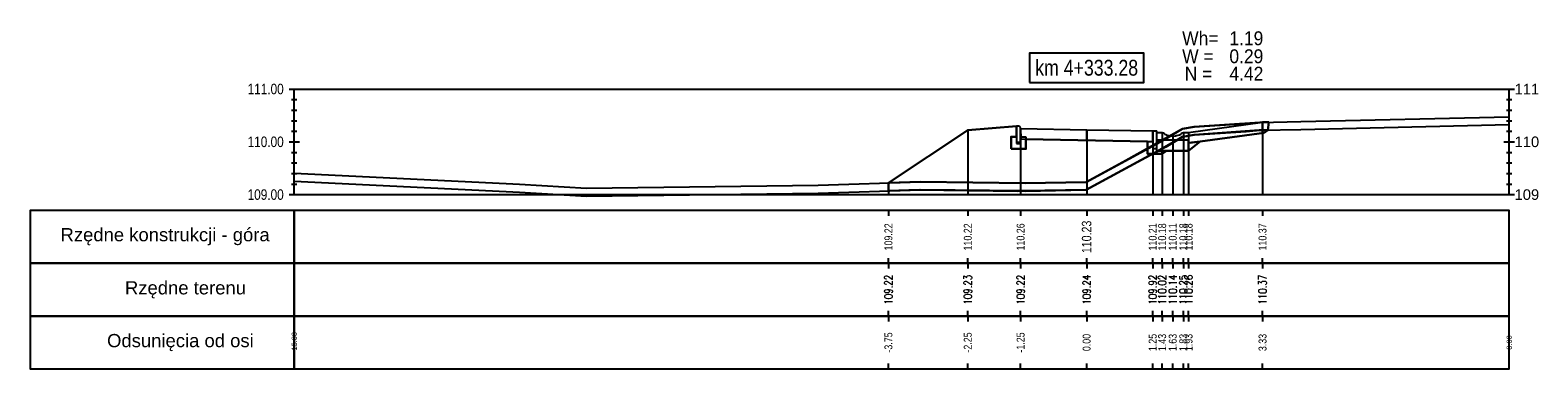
# Model space of a CAD drawing. Extents: x 7537626 to 7538805, y 5722894 to 5725486.
# Tile 41 of 105: x 7538292.07 to 7538320.61, y 5725327.01 to 5725333.43. Entities that reach past the tile are written whole.
import ezdxf

# ---------------------------------------------------------------- set-up
doc = ezdxf.new("R2010")
doc.units = 0
for name, color, linetype in [('C-DROGI-PROFILE', 7, 'Continuous'), ('C-DROGI-PROFILE-ETYKIETY', 7, 'Continuous'), ('C-DROGI-PRZEKROJE-ETYKIETY', 7, 'Continuous'), ('C-POPRZECZKA-przekrój', 2, 'Continuous'), ('C-POPRZECZKA-widok', 1, 'Continuous')]:
    doc.layers.add(name, color=color, linetype=linetype)
doc.layers.add('C-humus', color=7, linetype='Continuous', true_color=0x003df5)
doc.layers.add('C-Teren', color=7, linetype='Continuous', true_color=0x008521)
for name, color, linetype, lineweight, plot in [('D-1.pow. hum.', 7, 'Continuous', 30, False), ('D-2.wykop', 30, 'Continuous', 30, False), ('D-3.nasyp', 4, 'Continuous', 30, False)]:
    doc.layers.add(name, color=color, linetype=linetype, lineweight=lineweight, plot=plot)
doc.layers.add('D-roboty-ziemne-opis', color=2, linetype='Continuous', lineweight=30)
doc.styles.add('2mm08', font='arial.ttf', dxfattribs={"width": 0.8})
doc.styles.get("Standard").update_dxf_attribs({"font": 'arial.ttf'})

msp = doc.modelspace()

# ---------------------------------------------------------------- linework, layer by layer
at = {"layer": 'C-DROGI-PROFILE', "color": 7, "linetype": 'Continuous', "lineweight": -3}
for p, q in [((7538308.314, 5725330.009), (7538308.314, 5725329.909)), ((7538309.816, 5725330.009), (7538309.816, 5725329.909)), ((7538310.816, 5725330.009), (7538310.816, 5725329.909)), ((7538312.066, 5725330.009), (7538312.066, 5725329.909)), ((7538313.316, 5725330.009), (7538313.316, 5725329.909)), ((7538313.496, 5725330.009), (7538313.496, 5725329.909)), ((7538313.696, 5725330.009), (7538313.696, 5725329.909)), ((7538313.896, 5725330.009), (7538313.896, 5725329.909)), ((7538313.996, 5725330.009), (7538313.996, 5725329.909)), ((7538315.396, 5725330.009), (7538315.396, 5725329.909)), ((7538308.314, 5725329.009), (7538308.314, 5725329.109)), ((7538308.314, 5725329.009), (7538308.314, 5725328.909)), ((7538309.816, 5725329.009), (7538309.816, 5725329.109)), ((7538309.816, 5725329.009), (7538309.816, 5725328.909)), ((7538310.816, 5725329.009), (7538310.816, 5725329.109)), ((7538310.816, 5725329.009), (7538310.816, 5725328.909)), ((7538312.066, 5725329.009), (7538312.066, 5725329.109)), ((7538312.066, 5725329.009), (7538312.066, 5725328.909)), ((7538313.316, 5725329.009), (7538313.316, 5725329.109)), ((7538313.316, 5725329.009), (7538313.316, 5725328.909)), ((7538313.496, 5725329.009), (7538313.496, 5725329.109)), ((7538313.496, 5725329.009), (7538313.496, 5725328.909)), ((7538313.696, 5725329.009), (7538313.696, 5725329.109)), ((7538313.696, 5725329.009), (7538313.696, 5725328.909)), ((7538313.896, 5725329.009), (7538313.896, 5725329.109)), ((7538313.896, 5725329.009), (7538313.896, 5725328.909)), ((7538313.996, 5725329.009), (7538313.996, 5725329.109)), ((7538313.996, 5725329.009), (7538313.996, 5725328.909)), ((7538315.396, 5725329.009), (7538315.396, 5725329.109)), ((7538315.396, 5725329.009), (7538315.396, 5725328.909)), ((7538308.314, 5725328.009), (7538308.314, 5725328.109)), ((7538309.816, 5725328.009), (7538309.816, 5725328.109)), ((7538310.816, 5725328.009), (7538310.816, 5725328.109)), ((7538312.066, 5725328.009), (7538312.066, 5725328.109)), ((7538313.316, 5725328.009), (7538313.316, 5725328.109)), ((7538313.496, 5725328.009), (7538313.496, 5725328.109)), ((7538313.696, 5725328.009), (7538313.696, 5725328.109)), ((7538313.896, 5725328.009), (7538313.896, 5725328.109)), ((7538313.996, 5725328.009), (7538313.996, 5725328.109)), ((7538315.396, 5725328.009), (7538315.396, 5725328.109)), ((7538308.314, 5725328.009), (7538308.314, 5725327.909)), ((7538309.816, 5725328.009), (7538309.816, 5725327.909)), ((7538310.816, 5725328.009), (7538310.816, 5725327.909)), ((7538312.066, 5725328.009), (7538312.066, 5725327.909)), ((7538313.316, 5725328.009), (7538313.316, 5725327.909)), ((7538313.496, 5725328.009), (7538313.496, 5725327.909)), ((7538313.696, 5725328.009), (7538313.696, 5725327.909)), ((7538313.896, 5725328.009), (7538313.896, 5725327.909)), ((7538313.996, 5725328.009), (7538313.996, 5725327.909)), ((7538315.396, 5725328.009), (7538315.396, 5725327.909)), ((7538308.314, 5725327.009), (7538308.314, 5725327.109)), ((7538309.816, 5725327.009), (7538309.816, 5725327.109)), ((7538310.816, 5725327.009), (7538310.816, 5725327.109)), ((7538312.066, 5725327.009), (7538312.066, 5725327.109)), ((7538313.316, 5725327.009), (7538313.316, 5725327.109)), ((7538313.496, 5725327.009), (7538313.496, 5725327.109)), ((7538313.696, 5725327.009), (7538313.696, 5725327.109)), ((7538313.896, 5725327.009), (7538313.896, 5725327.109)), ((7538313.996, 5725327.009), (7538313.996, 5725327.109)), ((7538315.396, 5725327.009), (7538315.396, 5725327.109))]:
    msp.add_line(p, q, dxfattribs=at)
at = {"layer": 'C-DROGI-PROFILE', "color": 1, "linetype": 'Continuous', "lineweight": -3}
for points in [[(7538297.066, 5725329.009), (7538297.066, 5725330.009), (7538292.066, 5725330.009), (7538292.066, 5725329.009)], [(7538297.066, 5725329.009), (7538320.066, 5725329.009), (7538320.066, 5725330.009), (7538297.066, 5725330.009)], [(7538297.066, 5725328.009), (7538297.066, 5725329.009), (7538292.066, 5725329.009), (7538292.066, 5725328.009)], [(7538297.066, 5725328.009), (7538320.066, 5725328.009), (7538320.066, 5725329.009), (7538297.066, 5725329.009)], [(7538297.066, 5725327.009), (7538297.066, 5725328.009), (7538292.066, 5725328.009), (7538292.066, 5725327.009)], [(7538297.066, 5725327.009), (7538320.066, 5725327.009), (7538320.066, 5725328.009), (7538297.066, 5725328.009)]]:
    msp.add_3dface(points, dxfattribs=at)
at = {"layer": 'C-DROGI-PRZEKROJE-ETYKIETY', "color": 1, "linetype": 'Continuous', "lineweight": -3}
for p, q in [((7538309.816, 5725331.532), (7538309.816, 5725330.309)), ((7538310.816, 5725331.565), (7538310.816, 5725330.309)), ((7538312.066, 5725331.54), (7538312.066, 5725330.309)), ((7538313.316, 5725331.515), (7538313.316, 5725330.309)), ((7538315.396, 5725331.679), (7538315.396, 5725330.309)), ((7538313.496, 5725331.489), (7538313.496, 5725330.309)), ((7538313.696, 5725331.419), (7538313.696, 5725330.309)), ((7538313.896, 5725331.489), (7538313.896, 5725330.309)), ((7538313.996, 5725331.489), (7538313.996, 5725330.309)), ((7538308.314, 5725330.53), (7538308.314, 5725330.309))]:
    msp.add_line(p, q, dxfattribs=at)
at = {"layer": 'C-humus'}
for p, q in [((7538314.101, 5725331.441), (7538315.087, 5725331.505)), ((7538315.087, 5725331.505), (7538315.344, 5725331.528)), ((7538315.344, 5725331.528), (7538316.121, 5725331.544)), ((7538316.121, 5725331.544), (7538320.066, 5725331.635)), ((7538313.532, 5725331.2), (7538313.882, 5725331.407)), ((7538313.882, 5725331.407), (7538314.101, 5725331.441)), ((7538312.055, 5725330.398), (7538313.532, 5725331.2)), ((7538297.066, 5725330.564), (7538301.074, 5725330.368)), ((7538301.074, 5725330.368), (7538301.33, 5725330.357)), ((7538306.981, 5725330.337), (7538308.918, 5725330.399)), ((7538308.918, 5725330.399), (7538310.903, 5725330.376)), ((7538310.903, 5725330.376), (7538312.055, 5725330.398)), ((7538301.33, 5725330.357), (7538302.596, 5725330.282)), ((7538302.596, 5725330.282), (7538306.981, 5725330.337))]:
    msp.add_line(p, q, dxfattribs=at)
at = {"layer": 'C-POPRZECZKA-przekrój', "color": 2, "linetype": 'Continuous', "lineweight": -3}
for p, q in [((7538308.314, 5725330.53), (7538309.816, 5725331.532)), ((7538309.816, 5725331.532), (7538310.736, 5725331.605)), ((7538310.316, 5725331.572), (7538310.736, 5725331.605)), ((7538310.776, 5725331.605), (7538310.736, 5725331.605)), ((7538310.736, 5725331.605), (7538310.736, 5725331.275)), ((7538310.782, 5725331.605), (7538310.776, 5725331.605)), ((7538310.79, 5725331.603), (7538310.782, 5725331.605)), ((7538310.798, 5725331.598), (7538310.79, 5725331.603)), ((7538310.804, 5725331.594), (7538310.798, 5725331.598)), ((7538310.809, 5725331.588), (7538310.804, 5725331.594)), ((7538310.813, 5725331.581), (7538310.809, 5725331.588)), ((7538310.815, 5725331.573), (7538310.813, 5725331.581)), ((7538310.816, 5725331.565), (7538310.815, 5725331.573)), ((7538310.816, 5725331.565), (7538312.066, 5725331.54)), ((7538310.816, 5725331.565), (7538310.817, 5725331.365)), ((7538310.816, 5725331.275), (7538310.816, 5725331.565)), ((7538310.816, 5725331.565), (7538310.816, 5725331.405)), ((7538312.066, 5725331.34), (7538312.066, 5725331.54)), ((7538312.066, 5725331.54), (7538313.316, 5725331.515)), ((7538313.316, 5725331.515), (7538313.315, 5725331.315)), ((7538313.316, 5725331.515), (7538313.396, 5725331.515)), ((7538313.316, 5725331.315), (7538313.316, 5725331.515)), ((7538313.316, 5725331.515), (7538313.316, 5725331.185)), ((7538313.396, 5725331.139), (7538313.396, 5725331.515)), ((7538310.636, 5725331.175), (7538310.636, 5725331.405)), ((7538310.636, 5725331.405), (7538310.736, 5725331.405)), ((7538310.736, 5725331.405), (7538310.736, 5725331.305)), ((7538310.736, 5725331.305), (7538310.816, 5725331.305)), ((7538310.736, 5725331.275), (7538310.816, 5725331.275)), ((7538310.816, 5725331.405), (7538310.916, 5725331.405)), ((7538310.817, 5725331.365), (7538312.066, 5725331.34)), ((7538310.916, 5725331.405), (7538310.916, 5725331.175)), ((7538312.066, 5725331.34), (7538313.315, 5725331.315)), ((7538313.216, 5725331.085), (7538313.216, 5725331.315)), ((7538313.216, 5725331.315), (7538313.316, 5725331.315)), ((7538313.396, 5725331.489), (7538313.496, 5725331.489)), ((7538313.396, 5725331.339), (7538313.396, 5725331.489)), ((7538313.996, 5725331.339), (7538313.396, 5725331.339)), ((7538313.396, 5725331.315), (7538313.496, 5725331.315)), ((7538313.396, 5725331.185), (7538313.396, 5725331.315)), ((7538313.496, 5725331.489), (7538313.513, 5725331.477)), ((7538313.496, 5725331.315), (7538313.496, 5725331.085)), ((7538313.513, 5725331.477), (7538313.531, 5725331.465)), ((7538313.531, 5725331.465), (7538313.547, 5725331.456)), ((7538313.547, 5725331.456), (7538313.567, 5725331.446)), ((7538313.567, 5725331.446), (7538313.589, 5725331.438)), ((7538313.589, 5725331.438), (7538313.616, 5725331.429)), ((7538313.616, 5725331.429), (7538313.643, 5725331.424)), ((7538313.643, 5725331.424), (7538313.666, 5725331.421)), ((7538313.666, 5725331.421), (7538313.696, 5725331.419)), ((7538313.696, 5725331.419), (7538313.719, 5725331.42)), ((7538313.719, 5725331.42), (7538313.745, 5725331.423)), ((7538313.745, 5725331.423), (7538313.767, 5725331.427)), ((7538313.767, 5725331.427), (7538313.795, 5725331.435)), ((7538313.795, 5725331.435), (7538313.821, 5725331.445)), ((7538313.821, 5725331.445), (7538313.846, 5725331.457)), ((7538313.846, 5725331.457), (7538313.864, 5725331.467)), ((7538313.864, 5725331.467), (7538313.88, 5725331.477)), ((7538313.88, 5725331.477), (7538313.896, 5725331.489)), ((7538313.896, 5725331.489), (7538313.996, 5725331.489)), ((7538313.996, 5725331.489), (7538313.996, 5725331.339)), ((7538313.996, 5725331.139), (7538313.996, 5725331.339)), ((7538310.916, 5725331.175), (7538310.636, 5725331.175)), ((7538313.496, 5725331.085), (7538313.216, 5725331.085)), ((7538313.316, 5725331.185), (7538313.396, 5725331.185)), ((7538313.396, 5725331.139), (7538313.996, 5725331.139))]:
    msp.add_line(p, q, dxfattribs=at)
at = {"layer": 'C-POPRZECZKA-przekrój'}
for points in [[(7538313.996, 5725331.489), (7538315.396, 5725331.679)], [(7538314.023, 5725331.291), (7538315.423, 5725331.481)]]:
    msp.add_lwpolyline(points, dxfattribs=at)
at = {"layer": 'C-POPRZECZKA-widok', "color": 1, "linetype": 'Continuous', "lineweight": -3}
for p, q in [((7538296.966, 5725332.309), (7538320.166, 5725332.309)), ((7538297.016, 5725332.109), (7538297.116, 5725332.109)), ((7538297.066, 5725330.309), (7538297.066, 5725332.309)), ((7538320.016, 5725332.109), (7538320.116, 5725332.109)), ((7538320.066, 5725330.309), (7538320.066, 5725332.309)), ((7538297.016, 5725331.909), (7538297.116, 5725331.909)), ((7538320.016, 5725331.909), (7538320.116, 5725331.909)), ((7538297.016, 5725331.709), (7538297.116, 5725331.709)), ((7538297.016, 5725331.509), (7538297.116, 5725331.509)), ((7538320.016, 5725331.709), (7538320.116, 5725331.709)), ((7538320.016, 5725331.509), (7538320.116, 5725331.509)), ((7538296.966, 5725331.309), (7538297.166, 5725331.309)), ((7538297.016, 5725331.309), (7538297.116, 5725331.309)), ((7538319.966, 5725331.309), (7538320.166, 5725331.309)), ((7538320.016, 5725331.309), (7538320.116, 5725331.309)), ((7538297.016, 5725331.109), (7538297.116, 5725331.109)), ((7538320.016, 5725331.109), (7538320.116, 5725331.109)), ((7538297.016, 5725330.909), (7538297.116, 5725330.909)), ((7538297.016, 5725330.709), (7538297.116, 5725330.709)), ((7538320.016, 5725330.909), (7538320.116, 5725330.909)), ((7538320.016, 5725330.709), (7538320.116, 5725330.709)), ((7538297.016, 5725330.509), (7538297.116, 5725330.509)), ((7538320.016, 5725330.509), (7538320.116, 5725330.509)), ((7538296.966, 5725330.309), (7538320.166, 5725330.309))]:
    msp.add_line(p, q, dxfattribs=at)
at = {"layer": 'C-POPRZECZKA-widok', "color": 3, "linetype": 'Continuous', "lineweight": -3}
msp.add_3dface([(7538310.986, 5725332.434), (7538313.146, 5725332.434), (7538313.146, 5725332.991), (7538310.986, 5725332.991)], dxfattribs=at)
at = {"layer": 'C-Teren'}
for p, q in [((7538313.532, 5725331.35), (7538313.882, 5725331.557)), ((7538313.882, 5725331.557), (7538314.101, 5725331.591)), ((7538314.101, 5725331.591), (7538315.087, 5725331.655)), ((7538315.087, 5725331.655), (7538315.344, 5725331.678)), ((7538315.344, 5725331.678), (7538316.121, 5725331.694)), ((7538316.121, 5725331.694), (7538320.066, 5725331.785)), ((7538312.055, 5725330.548), (7538313.532, 5725331.35)), ((7538297.066, 5725330.714), (7538301.074, 5725330.518)), ((7538301.074, 5725330.518), (7538301.33, 5725330.507)), ((7538301.33, 5725330.507), (7538302.596, 5725330.432)), ((7538302.596, 5725330.432), (7538306.981, 5725330.487)), ((7538306.981, 5725330.487), (7538308.918, 5725330.549)), ((7538308.918, 5725330.549), (7538310.903, 5725330.526)), ((7538310.903, 5725330.526), (7538312.055, 5725330.548))]:
    msp.add_line(p, q, dxfattribs=at)
at = {"layer": 'D-1.pow. hum.'}
msp.add_lwpolyline([(7538308.314, 5725330.53), (7538308.314, 5725330.38), (7538308.893, 5725330.399), (7538310.761, 5725330.378), (7538312.055, 5725330.398), (7538313.189, 5725331.014), (7538313.562, 5725331.218), (7538313.882, 5725331.407), (7538314.101, 5725331.441), (7538315.333, 5725331.529), (7538315.496, 5725331.531), (7538315.512, 5725331.681), (7538315.344, 5725331.678), (7538314.101, 5725331.591), (7538313.882, 5725331.557), (7538312.806, 5725330.956), (7538312.055, 5725330.548), (7538310.903, 5725330.526), (7538308.918, 5725330.549), (7538308.314, 5725330.53)], dxfattribs=at)
at = {"layer": 'D-2.wykop'}
msp.add_lwpolyline([(7538315.423, 5725331.481), (7538315.496, 5725331.531), (7538315.344, 5725331.528), (7538314.101, 5725331.441), (7538313.882, 5725331.407), (7538313.316, 5725331.083), (7538313.496, 5725331.085), (7538313.579, 5725331.139), (7538313.996, 5725331.139), (7538314.217, 5725331.317), (7538315.423, 5725331.481)], dxfattribs=at)
at = {"layer": 'D-3.nasyp'}
for points in [[(7538310.636, 5725331.175), (7538310.636, 5725331.405), (7538310.736, 5725331.405), (7538310.736, 5725331.605), (7538309.816, 5725331.532), (7538308.314, 5725330.53), (7538308.314, 5725330.38), (7538308.918, 5725330.399), (7538310.884, 5725330.379), (7538312.055, 5725330.398), (7538313.315, 5725331.083), (7538313.216, 5725331.085), (7538313.216, 5725331.315), (7538310.916, 5725331.363), (7538310.916, 5725331.175), (7538310.636, 5725331.175)], [(7538315.396, 5725331.679), (7538315.396, 5725331.477), (7538315.423, 5725331.481), (7538315.496, 5725331.531), (7538315.512, 5725331.681), (7538315.396, 5725331.679)], [(7538313.996, 5725331.289), (7538313.996, 5725331.139), (7538314.217, 5725331.317), (7538313.996, 5725331.289)], [(7538313.496, 5725331.139), (7538313.496, 5725331.085), (7538313.579, 5725331.139), (7538313.496, 5725331.139)]]:
    msp.add_lwpolyline(points, dxfattribs=at)

# ---------------------------------------------------------------- texts
at = {"layer": 'C-DROGI-PROFILE', "color": 2}
for s, p in [('Rzędne konstrukcji - góra', (7538292.641, 5725329.426)), ('Rzędne terenu', (7538293.861, 5725328.42)), ('Odsunięcia od osi', (7538293.522, 5725327.42))]:
    msp.add_text(s, height=0.25, dxfattribs=at).set_placement(p)
at = {"layer": 'C-DROGI-PROFILE-ETYKIETY', "color": 1, "linetype": 'Continuous', "lineweight": -3, "attachment_point": 5, "rotation": 90, "style": '2mm08'}
for s, insert, char_height in [('109.22', (7538308.314, 5725329.509), 0.15), ('110.22', (7538309.816, 5725329.509), 0.15), ('110.26', (7538310.816, 5725329.509), 0.15), ('110.23', (7538312.066, 5725329.509), 0.18), ('110.21', (7538313.316, 5725329.509), 0.15), ('110.18', (7538313.496, 5725329.509), 0.15), ('110.11', (7538313.696, 5725329.509), 0.15), ('110.18', (7538313.896, 5725329.509), 0.15), ('110.18', (7538313.996, 5725329.509), 0.15), ('110.37', (7538315.396, 5725329.509), 0.15), ('{\\Fsimplex|c238;109.22}', (7538308.314, 5725328.509), 0.15), ('{\\Fsimplex|c238;109.23}', (7538309.816, 5725328.509), 0.15), ('{\\Fsimplex.shx|c238;109.22}', (7538310.816, 5725328.509), 0.15), ('{\\Fsimplex.shx|c238;109.24}', (7538312.066, 5725328.509), 0.15), ('{\\Fsimplex.shx|c238;109.92}', (7538313.316, 5725328.509), 0.15), ('{\\Fsimplex.shx|c238;110.02}', (7538313.496, 5725328.509), 0.15), ('{\\Fsimplex.shx|c238;110.14}', (7538313.696, 5725328.509), 0.15), ('{\\Fsimplex.shx|c238;110.25}', (7538313.896, 5725328.509), 0.15), ('{\\Fsimplex.shx|c238;110.26}', (7538313.996, 5725328.509), 0.15), ('{\\Fsimplex|c238;110.37}', (7538315.396, 5725328.509), 0.15), ('-3.75', (7538308.314, 5725327.509), 0.15), ('-2.25', (7538309.816, 5725327.509), 0.15), ('-1.25', (7538310.816, 5725327.509), 0.15), ('0.00', (7538312.066, 5725327.509), 0.15), ('1.25', (7538313.316, 5725327.509), 0.15), ('1.43', (7538313.496, 5725327.509), 0.15), ('1.63', (7538313.696, 5725327.509), 0.15), ('1.83', (7538313.896, 5725327.509), 0.15), ('1.93', (7538313.996, 5725327.509), 0.15), ('3.33', (7538315.396, 5725327.509), 0.15)]:
    msp.add_mtext(s, dxfattribs=dict(at, insert=insert, char_height=char_height))
at = {"layer": 'C-DROGI-PROFILE-ETYKIETY', "color": 7, "linetype": 'Continuous', "lineweight": -3, "char_height": 0.1, "attachment_point": 5, "rotation": 90, "style": '2mm08'}
for s, insert in [('-15.00', (7538297.066, 5725327.509)), ('8.00', (7538320.066, 5725327.509))]:
    msp.add_mtext(s, dxfattribs=dict(at, insert=insert))
at = {"layer": 'C-POPRZECZKA-widok', "color": 3, "linetype": 'Continuous', "lineweight": -3, "insert": (7538312.066, 5725332.559), "char_height": 0.3, "attachment_point": 8, "style": '2mm08'}
msp.add_mtext('km 4+333.28', dxfattribs=at)
at = {"layer": 'C-POPRZECZKA-widok', "color": 1, "linetype": 'Continuous', "lineweight": -3, "char_height": 0.2, "attachment_point": 6, "style": '2mm08'}
for s, insert in [('111.00', (7538296.866, 5725332.309)), ('110.00', (7538296.866, 5725331.309)), ('109.00', (7538296.866, 5725330.309))]:
    msp.add_mtext(s, dxfattribs=dict(at, insert=insert))
at = {"layer": 'C-POPRZECZKA-widok', "color": 1, "linetype": 'Continuous', "lineweight": -3, "char_height": 0.2, "attachment_point": 4}
for s, insert in [('111', (7538320.166, 5725332.309)), ('110', (7538320.166, 5725331.309)), ('109', (7538320.166, 5725330.309))]:
    msp.add_mtext(s, dxfattribs=dict(at, insert=insert))
at = {"layer": 'D-roboty-ziemne-opis', "lineweight": 25, "width": 0.9}
for s, p in [('Wh=', (7538313.874, 5725333.14)), ('1.19', (7538314.768, 5725333.14)), ('W =', (7538313.874, 5725332.799)), ('0.29', (7538314.768, 5725332.799)), ('N =', (7538313.922, 5725332.469)), ('4.42', (7538314.768, 5725332.469))]:
    msp.add_text(s, height=0.2625, dxfattribs=at).set_placement(p)

doc.saveas('drawing.dxf')
